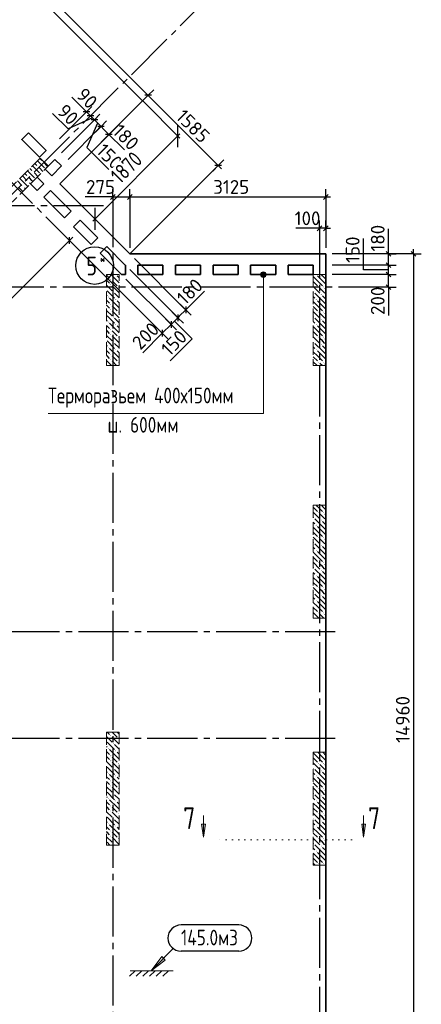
# Model space of a CAD drawing. Header units: millimetres. Extents: x 40580 to 1930067, y -240640 to 81020.
# Tile 142 of 246: x 611707 to 618119, y -227235 to -211527. Entities that reach past the tile are written whole.
import ezdxf

# ---------------------------------------------------------------- set-up
doc = ezdxf.new("R2010")
doc.units = ezdxf.units.MM
for name, pattern in [('______2', [270, 200, -70]), ('______5', [1100, 800, -100, 100, -100]), ('______9', [100, 0, -100]), ('CENTER', [2, 1.25, -0.25, 0.25, -0.25])]:
    doc.linetypes.add(name, pattern=pattern)
for name, color, linetype, lineweight in [('Standard', 7, 'Continuous', 25), ('ЖБ Перекрытие верхний уровень', 7, 'Continuous', 35), ('ОСИ', 7, 'CENTER', 15), ('Примечания', 7, 'Continuous', 13), ('Сечения символ', 7, 'Continuous', 25)]:
    doc.layers.add(name, color=color, linetype=linetype, lineweight=lineweight)
doc.layers.add('ЖБ Пилон', color=7, linetype='______2', lineweight=13, true_color=0xa0a0a0)
doc.layers.add('ЖБ Стена верхний уровень', color=7, linetype='______2', true_color=0x656565)
doc.layers.add('Размерная выноска', color=7, linetype='Continuous')
doc.layers.add('Тонкие', color=7, linetype='Continuous')
doc.styles.add('GOST 2.304', font='isocpeur.ttf', dxfattribs={"width": 0.8})
doc.styles.add('GOST 2.304-81', font='txt')
doc.styles.add('ISOCPEUR', font='isocpeur.ttf')
doc.dimstyles.new('СПДС', dxfattribs={"dimscale": 125, "dimtxt": 250, "dimasz": 250, "dimexe": 50, "dimexo": 10, "dimgap": 100, "dimtad": 1, "dimdec": 0, "dimtxsty": 'GOST 2.304-81', "dimblk": 'OBLIQUE', "dimcen": 250, "dimdle": 50, "dimadec": 0, "dimazin": 2, "dimtfac": 0.75, "dimtdec": 0, "dimtmove": 1, "dimatfit": 3, "dimfxl": 1, "dimtfill": 1, "dimtolj": 1, "dimarcsym": 1})

# ---------------------------------------------------------------- blocks, each defined once
blk = doc.blocks.new('_OBLIQUE')
at = {"color": 0, "linetype": 'ByBlock'}
blk.add_line((-0.5, -0.5), (0.5, 0.5), dxfattribs=at)
blk = doc.blocks.new('*D18301')
at = {"layer": 'Defpoints', "color": 0}
for p in [(613669, -212822), (612347, -214144), (612908, -214705)]:
    blk.add_point(p, dxfattribs=at)
at = {"layer": 'Тонкие', "color": 0, "lineweight": -2}
for p, q in [((613676, -212829), (614266, -213418)), ((614266, -213347), (612873, -214740)), ((612354, -214151), (612943, -214740))]:
    blk.add_line(p, q, dxfattribs=at)
at = {"layer": 'Тонкие', "color": 0, "lineweight": -2, "xscale": 250, "yscale": 250, "zscale": 250}
for p, rotation in [((614230, -213383), 45), ((612908, -214705), 225)]:
    blk.add_blockref('_OBLIQUE', p, dxfattribs=dict(at, rotation=rotation))
at = {"layer": 'Тонкие', "color": 0, "insert": (613410, -213885), "char_height": 250, "attachment_point": 5, "rotation": 45, "style": 'GOST 2.304', "bg_fill": 3, "box_fill_scale": 1.1, "bg_fill_color": 256, "bg_fill_true_color": 13158600, "bg_fill_transparency": 0}
blk.add_mtext('\\A1;1870', dxfattribs=at)

msp = doc.modelspace()

# ---------------------------------------------------------------- hatches: boundary and pattern name
at = {"layer": 'ЖБ Пилон', "linetype": 'Continuous', "lineweight": -3, "transparency": 33554687}
for points in [[(613154.7, -215671.1), (613161.2, -215664.6), (613167.7, -215671.1), (613161.2, -215677.5)], [(613244.6, -215594.2), (613241.2, -215597.6), (613237.9, -215594.2)], [(616444.6, -215594.2), (616441.2, -215597.6), (616437.9, -215594.2)], [(613154.7, -215751.1), (613161.2, -215744.5), (613167.7, -215751.1), (613161.2, -215757.6)], [(613274.7, -215791), (613281.2, -215784.5), (613287.7, -215791), (613281.2, -215797.6)], [(616474.7, -215791), (616481.2, -215784.5), (616487.7, -215791), (616481.2, -215797.6)], [(616554.7, -215791), (616561.2, -215784.5), (616567.7, -215791), (616561.2, -215797.6)], [(613114.7, -215951.1), (613121.2, -215944.5), (613127.7, -215951.1), (613121.2, -215957.6)], [(613194.7, -215871.1), (613201.2, -215864.6), (613207.7, -215871.1), (613201.2, -215877.5)], [(613234.7, -215991), (613241.2, -215984.5), (613247.7, -215991), (613241.2, -215997.6)], [(616394.7, -215871.1), (616401.2, -215864.6), (616407.7, -215871.1), (616401.2, -215877.5)], [(616434.7, -215991), (616441.2, -215984.5), (616447.7, -215991), (616441.2, -215997.6)], [(616514.7, -215911), (616521.2, -215904.5), (616527.7, -215911), (616521.2, -215917.6)], [(613154.7, -216071.1), (613161.2, -216064.6), (613167.7, -216071.1), (613161.2, -216077.5)], [(613154.7, -216151.1), (613161.2, -216144.5), (613167.7, -216151.1), (613161.2, -216157.6)], [(613194.7, -216271.1), (613201.2, -216264.6), (613207.7, -216271.1), (613201.2, -216277.5)], [(613274.7, -216191), (613281.2, -216184.5), (613287.7, -216191), (613281.2, -216197.6)], [(616394.7, -216271.1), (616401.2, -216264.6), (616407.7, -216271.1), (616401.2, -216277.5)], [(616474.7, -216191), (616481.2, -216184.5), (616487.7, -216191), (616481.2, -216197.6)], [(616514.7, -216311), (616521.2, -216304.5), (616527.7, -216311), (616521.2, -216317.6)], [(616554.7, -216191), (616561.2, -216184.5), (616567.7, -216191), (616561.2, -216197.6)], [(613114.7, -216351.1), (613121.2, -216344.5), (613127.7, -216351.1), (613121.2, -216357.6)], [(613234.7, -216391), (613241.2, -216384.5), (613247.7, -216391), (613241.2, -216397.6)], [(616434.7, -216391), (616441.2, -216384.5), (616447.7, -216391), (616441.2, -216397.6)], [(613154.7, -216471.1), (613161.2, -216464.6), (613167.7, -216471.1), (613161.2, -216477.5)], [(613154.7, -216551.1), (613161.2, -216544.5), (613167.7, -216551.1), (613161.2, -216557.6)], [(613274.7, -216591), (613281.2, -216584.5), (613287.7, -216591), (613281.2, -216597.6)], [(616474.7, -216591), (616481.2, -216584.5), (616487.7, -216591), (616481.2, -216597.6)], [(616554.7, -216591), (616561.2, -216584.5), (616567.7, -216591), (616561.2, -216597.6)], [(613114.7, -216751.1), (613121.2, -216744.5), (613127.7, -216751.1), (613121.2, -216757.6)], [(613194.7, -216671.1), (613201.2, -216664.6), (613207.7, -216671.1), (613201.2, -216677.5)], [(616394.7, -216671.1), (616401.2, -216664.6), (616407.7, -216671.1), (616401.2, -216677.5)], [(616514.7, -216711), (616521.2, -216704.5), (616527.7, -216711), (616521.2, -216717.6)], [(613154.7, -216871.1), (613161.2, -216864.6), (613167.7, -216871.1), (613161.2, -216877.5)], [(613234.7, -216791), (613241.2, -216784.5), (613247.7, -216791), (613241.2, -216797.6)], [(616434.7, -216791), (616441.2, -216784.5), (616447.7, -216791), (616441.2, -216797.6)], [(613154.7, -216951.1), (613161.2, -216944.5), (613167.7, -216951.1), (613161.2, -216957.6)], [(613274.7, -216991), (613281.2, -216984.5), (613287.7, -216991), (613281.2, -216997.6)], [(616474.7, -216991), (616481.2, -216984.5), (616487.7, -216991), (616481.2, -216997.6)], [(616554.7, -216991), (616561.2, -216984.5), (616567.7, -216991), (616561.2, -216997.6)], [(616474.7, -219391), (616481.2, -219384.5), (616487.7, -219391), (616481.2, -219397.6)], [(616554.7, -219391), (616561.2, -219384.5), (616567.7, -219391), (616561.2, -219397.6)], [(616394.7, -219471), (616401.2, -219464.6), (616407.7, -219471), (616401.2, -219477.6)], [(616434.7, -219591), (616441.2, -219584.5), (616447.7, -219591), (616441.2, -219597.6)], [(616514.7, -219511), (616521.2, -219504.5), (616527.7, -219511), (616521.2, -219517.6)], [(616394.7, -219871), (616401.2, -219864.6), (616407.7, -219871), (616401.2, -219877.6)], [(616474.7, -219791), (616481.2, -219784.5), (616487.7, -219791), (616481.2, -219797.6)], [(616514.7, -219911), (616521.2, -219904.5), (616527.7, -219911), (616521.2, -219917.6)], [(616554.7, -219791), (616561.2, -219784.5), (616567.7, -219791), (616561.2, -219797.6)], [(616434.7, -219991), (616441.2, -219984.5), (616447.7, -219991), (616441.2, -219997.6)], [(616474.7, -220191), (616481.2, -220184.5), (616487.7, -220191), (616481.2, -220197.6)], [(616554.7, -220191), (616561.2, -220184.5), (616567.7, -220191), (616561.2, -220197.6)], [(616394.7, -220271), (616401.2, -220264.6), (616407.7, -220271), (616401.2, -220277.6)], [(616434.7, -220391), (616441.2, -220384.5), (616447.7, -220391), (616441.2, -220397.6)], [(616514.7, -220311.1), (616521.2, -220304.5), (616527.7, -220311.1), (616521.2, -220317.6)], [(616394.7, -220671), (616401.2, -220664.6), (616407.7, -220671), (616401.2, -220677.6)], [(616474.7, -220591), (616481.2, -220584.5), (616487.7, -220591), (616481.2, -220597.6)], [(616514.7, -220711.1), (616521.2, -220704.5), (616527.7, -220711.1), (616521.2, -220717.6)], [(616554.7, -220591), (616561.2, -220584.5), (616567.7, -220591), (616561.2, -220597.6)], [(616434.7, -220791), (616441.2, -220784.5), (616447.7, -220791), (616441.2, -220797.6)], [(616474.7, -220991), (616481.2, -220984.5), (616487.7, -220991), (616481.2, -220997.6)], [(616554.7, -220991), (616561.2, -220984.5), (616567.7, -220991), (616561.2, -220997.6)], [(616394.7, -221071), (616401.2, -221064.6), (616407.7, -221071), (616404.6, -221074.2), (616397.9, -221074.2)], [(613154.7, -222951.1), (613161.2, -222944.6), (613167.7, -222951.1), (613161.2, -222957.5)], [(613274.7, -222991), (613281.2, -222984.5), (613287.7, -222991), (613281.2, -222997.6)], [(613114.7, -223151.1), (613121.2, -223144.6), (613127.7, -223151.1), (613121.2, -223157.5)], [(613194.7, -223071), (613201.2, -223064.6), (613207.7, -223071), (613201.2, -223077.6)], [(613234.7, -223191), (613241.2, -223184.5), (613247.7, -223191), (613241.2, -223197.6)], [(613154.7, -223271), (613161.2, -223264.6), (613167.7, -223271), (613161.2, -223277.6)], [(613154.7, -223351.1), (613161.2, -223344.6), (613167.7, -223351.1), (613161.2, -223357.5)], [(613194.7, -223471), (613201.2, -223464.6), (613207.7, -223471), (613201.2, -223477.6)], [(613274.7, -223391), (613281.2, -223384.5), (613287.7, -223391), (613281.2, -223397.6)], [(616394.7, -223471), (616401.2, -223464.6), (616407.7, -223471), (616401.2, -223477.6)], [(616474.7, -223391), (616481.2, -223384.5), (616487.7, -223391), (616481.2, -223397.6)], [(616514.7, -223511.1), (616521.2, -223504.5), (616527.7, -223511.1), (616521.2, -223517.6)], [(616554.7, -223391), (616561.2, -223384.5), (616567.7, -223391), (616561.2, -223397.6)], [(613114.7, -223551.1), (613121.2, -223544.6), (613127.7, -223551.1), (613121.2, -223557.5)], [(613154.7, -223671), (613161.2, -223664.6), (613167.7, -223671), (613161.2, -223677.6)], [(613234.7, -223591), (613241.2, -223584.5), (613247.7, -223591), (613241.2, -223597.6)], [(616434.7, -223591), (616441.2, -223584.5), (616447.7, -223591), (616441.2, -223597.6)], [(613154.7, -223751.1), (613161.2, -223744.6), (613167.7, -223751.1), (613161.2, -223757.5)], [(613274.7, -223791), (613281.2, -223784.5), (613287.7, -223791), (613281.2, -223797.6)], [(616474.7, -223791), (616481.2, -223784.5), (616487.7, -223791), (616481.2, -223797.6)], [(616554.7, -223791), (616561.2, -223784.5), (616567.7, -223791), (616561.2, -223797.6)], [(613114.7, -223951.1), (613121.2, -223944.6), (613127.7, -223951.1), (613121.2, -223957.5)], [(613194.7, -223871), (613201.2, -223864.6), (613207.7, -223871), (613201.2, -223877.6)], [(613234.7, -223991), (613241.2, -223984.5), (613247.7, -223991), (613241.2, -223997.6)], [(616394.7, -223871), (616401.2, -223864.6), (616407.7, -223871), (616401.2, -223877.6)], [(616434.7, -223991), (616441.2, -223984.5), (616447.7, -223991), (616441.2, -223997.6)], [(616514.7, -223911.1), (616521.2, -223904.5), (616527.7, -223911.1), (616521.2, -223917.6)], [(613154.7, -224071), (613161.2, -224064.6), (613167.7, -224071), (613161.2, -224077.6)], [(613154.7, -224151.1), (613161.2, -224144.6), (613167.7, -224151.1), (613161.2, -224157.5)], [(613194.7, -224271), (613201.2, -224264.6), (613207.7, -224271), (613201.2, -224277.6)], [(613274.7, -224191), (613281.2, -224184.5), (613287.7, -224191), (613281.2, -224197.6)], [(616394.7, -224271), (616401.2, -224264.6), (616407.7, -224271), (616401.2, -224277.6)], [(616474.7, -224191), (616481.2, -224184.5), (616487.7, -224191), (616481.2, -224197.6)], [(616514.7, -224311.1), (616521.2, -224304.5), (616527.7, -224311.1), (616521.2, -224317.6)], [(616554.7, -224191), (616561.2, -224184.5), (616567.7, -224191), (616561.2, -224197.6)], [(613114.7, -224351.1), (613121.2, -224344.6), (613127.7, -224351.1), (613121.2, -224357.5)], [(613154.7, -224471), (613161.2, -224464.6), (613167.7, -224471), (613161.2, -224477.6)], [(613234.7, -224391), (613241.2, -224384.5), (613247.7, -224391), (613241.2, -224397.6)], [(616434.7, -224391), (616441.2, -224384.5), (616447.7, -224391), (616441.2, -224397.6)], [(613154.7, -224551.1), (613161.2, -224544.6), (613167.7, -224551.1), (613161.2, -224557.5)], [(613274.7, -224591), (613281.2, -224584.5), (613287.7, -224591), (613281.2, -224597.6)], [(616474.7, -224591), (616481.2, -224584.5), (616487.7, -224591), (616481.2, -224597.6)], [(616554.7, -224591), (616561.2, -224584.5), (616567.7, -224591), (616561.2, -224597.6)], [(613194.7, -224671), (613201.2, -224664.6), (613207.7, -224671), (613201.2, -224677.6)], [(616394.7, -224671), (616401.2, -224664.6), (616407.7, -224671), (616401.2, -224677.6)], [(616434.7, -224791), (616441.2, -224784.5), (616447.7, -224791), (616441.2, -224797.6)], [(616514.7, -224711.1), (616521.2, -224704.5), (616527.7, -224711.1), (616521.2, -224717.6)], [(616474.7, -224991), (616481.2, -224984.5), (616487.7, -224991), (616481.2, -224997.6)], [(616554.7, -224991), (616561.2, -224984.5), (616567.7, -224991), (616561.2, -224997.6)]]:
    msp.add_hatch(color=7, dxfattribs=at).paths.add_polyline_path(points, flags=16)
at = {"layer": 'Примечания', "linetype": 'Continuous', "lineweight": 13, "transparency": 33554687}
for points in [[(615552.5, -215594.2), (615642.5, -215594.2), (615636.2, -215571.7)], [(615552.5, -215594.2), (615636.2, -215571.7), (615558.8, -215571.7)], [(615558.8, -215616.7), (615642.5, -215594.2), (615552.5, -215594.2)], [(615558.8, -215571.7), (615636.2, -215571.7), (615620, -215555.5)], [(615558.8, -215571.7), (615620, -215555.5), (615575, -215555.5)], [(615558.8, -215616.7), (615636.2, -215616.7), (615642.5, -215594.2)], [(615575, -215632.9), (615636.2, -215616.7), (615558.8, -215616.7)], [(615575, -215555.5), (615620, -215555.5), (615597.5, -215549.2)], [(615575, -215632.9), (615620, -215632.9), (615636.2, -215616.7)], [(615620, -215632.9), (615575, -215632.9), (615597.5, -215639.2)], [(614002.3, -226502.2), (613804.3, -226700.2), (614030.6, -226530.5)]]:
    msp.add_hatch(color=7, dxfattribs=at).paths.add_polyline_path(points)
at = {"layer": 'Сечения символ', "linetype": 'Continuous', "lineweight": 13, "transparency": 33554687}
for points in [[(614671.5, -224359.4), (614641.5, -224569.4), (614611.5, -224359.4)], [(617228.3, -224359.4), (617198.3, -224569.4), (617168.3, -224359.4)]]:
    msp.add_hatch(color=7, dxfattribs=at).paths.add_polyline_path(points, flags=16)

# ---------------------------------------------------------------- linework, layer by layer
at = {"layer": 'Standard', "color": 7, "linetype": 'Continuous', "lineweight": -3, "transparency": 33554687}
for p, q in [((613397.1, -212372.6), (608624.1, -207599.6)), ((614878, -213853.5), (613397.1, -212372.6)), ((612771.9, -212997.7), (612718.9, -212944.7)), ((612835.5, -213061.4), (612771.9, -212997.7)), ((612899.2, -213125), (612835.5, -213061.4)), ((613111.3, -213337.1), (613164.3, -213390.2)), ((614878, -213853.5), (614931, -213906.5)), ((613194.3, -214355.5), (613119.3, -214355.5)), ((613194.3, -214355.5), (613467.3, -214355.5)), ((613467.3, -214355.5), (616594.3, -214355.5)), ((616594.3, -214355.5), (616669.3, -214355.5)), ((616494.3, -214855.5), (616419.3, -214855.5)), ((616594.3, -214855.5), (616494.3, -214855.5)), ((616594.3, -214855.5), (616669.3, -214855.5)), ((606802.2, -220747.2), (612501.5, -215047.9)), ((612501.5, -215047.9), (612554.5, -214994.8)), ((617594.3, -215264.2), (617594.3, -215189.2)), ((617994.3, -215264.2), (617994.3, -215189.2)), ((617594.3, -215444.2), (617594.3, -215264.2)), ((617594.3, -215594.2), (617594.3, -215444.2)), ((617594.3, -215794.2), (617594.3, -215594.2)), ((617594.3, -215794.2), (617594.3, -215869.2)), ((614358, -216154.9), (614411, -216101.8)), ((614231.5, -216281.4), (614124.6, -216388.2)), ((614124.6, -216388.2), (613983.2, -216529.6)), ((613983.2, -216529.6), (613930.2, -216582.7))]:
    msp.add_line(p, q, dxfattribs=at)
at = {"layer": 'Standard', "color": 251, "linetype": 'Continuous', "lineweight": -3, "true_color": 0x656565, "transparency": 33554687}
for p, q in [((613757.7, -212733.2), (613846.1, -212644.8)), ((613757.7, -212733.2), (612852.6, -213638.3)), ((613757.7, -212733.2), (613669.3, -212821.6)), ((612771.9, -212997.7), (612683.5, -213086.1)), ((612771.9, -212997.7), (612860.3, -212909.3)), ((612835.5, -213061.4), (612923.9, -212973)), ((612835.5, -213061.4), (612747.1, -213149.7)), ((612899.2, -213125), (612810.8, -213213.4)), ((612835.5, -213061.4), (612835.5, -213061.4)), ((612899.2, -213125), (612987.6, -213036.6)), ((613005.2, -213231.1), (613093.6, -213142.7)), ((613005.2, -213231.1), (612916.8, -213319.5)), ((613132.5, -213358.4), (613220.9, -213270)), ((613132.5, -213358.4), (613044.1, -213446.7)), ((613132.5, -213358.4), (613059.1, -213431.8)), ((614878, -213853.5), (614966.4, -213765.1)), ((614878, -213853.5), (613467.3, -215264.2)), ((614878, -213853.5), (614789.6, -213941.9)), ((613194.3, -214355.5), (613194.3, -214230.5)), ((613467.3, -214355.5), (613467.3, -214230.5)), ((616594.3, -214355.5), (616594.3, -214230.5)), ((613194.3, -214355.5), (613194.3, -214480.5)), ((613194.3, -214355.5), (613194.3, -214355.5)), ((613467.3, -214355.5), (613467.3, -214480.5)), ((613467.3, -214355.5), (613467.3, -215164.2)), ((616594.3, -214355.5), (616594.3, -214480.5)), ((616594.3, -214355.5), (616594.3, -215164.2)), ((616494.3, -214855.5), (616494.3, -214730.5)), ((616594.3, -214855.5), (616594.3, -214730.5)), ((616494.3, -214855.5), (616494.3, -214980.5)), ((616494.3, -214855.5), (616494.3, -215164.2)), ((616594.3, -214855.5), (616594.3, -214980.5)), ((616594.3, -214855.5), (616594.3, -215164.2)), ((612501.5, -215047.9), (612413.1, -214959.5)), ((612501.5, -215047.9), (612589.9, -215136.3)), ((612501.5, -215047.9), (612620, -215166.4)), ((616881.3, -215264.2), (616694.3, -215264.2)), ((617994.3, -215264.2), (616694.3, -215264.2)), ((617594.3, -215264.2), (617469.3, -215264.2)), ((617594.3, -215264.2), (617719.3, -215264.2)), ((617994.3, -215264.2), (617869.3, -215264.2)), ((617994.3, -215264.2), (618119.3, -215264.2)), ((617594.3, -215444.2), (617469.3, -215444.2)), ((617594.3, -215444.2), (617719.3, -215444.2)), ((617594.3, -215594.2), (617469.3, -215594.2)), ((617594.3, -215594.2), (617719.3, -215594.2)), ((617594.3, -215794.2), (617469.3, -215794.2)), ((617594.3, -215794.2), (617719.3, -215794.2)), ((617594.3, -215794.2), (617594.3, -215794.2)), ((614358, -216154.9), (614269.6, -216066.5)), ((614124.6, -216388.2), (614036.3, -216299.8)), ((614231.5, -216281.4), (614143.1, -216193)), ((614231.5, -216281.4), (614319.9, -216369.8)), ((614358, -216154.9), (614446.4, -216243.2)), ((613983.2, -216529.6), (613894.8, -216441.2)), ((614124.6, -216388.2), (614213, -216476.6)), ((613983.2, -216529.6), (614071.6, -216618))]:
    msp.add_line(p, q, dxfattribs=at)
at = {"layer": 'Standard', "color": 7, "linetype": 'Continuous', "lineweight": 25, "transparency": 33554687}
for p, q in [((613810.7, -212733.2), (613704.7, -212733.2)), ((612824.9, -212997.7), (612718.9, -212997.7)), ((612888.6, -213061.4), (612782.5, -213061.4)), ((612952.2, -213125), (612846.1, -213125)), ((613058.3, -213231.1), (612952.2, -213231.1)), ((613185.5, -213358.4), (613079.5, -213358.4)), ((614931, -213853.5), (614825, -213853.5)), ((613156.8, -214393), (613231.8, -214318)), ((613429.8, -214393), (613504.8, -214318)), ((616556.8, -214393), (616631.8, -214318)), ((616531.8, -214818), (616456.8, -214893)), ((616631.8, -214818), (616556.8, -214893)), ((612501.5, -215100.9), (612501.5, -214994.8)), ((617631.8, -215301.7), (617556.8, -215226.7)), ((617956.8, -215226.7), (618031.8, -215301.7)), ((617631.8, -215481.7), (617556.8, -215406.7)), ((617631.8, -215631.7), (617556.8, -215556.7)), ((617631.8, -215831.7), (617556.8, -215756.7)), ((614358, -216101.8), (614358, -216207.9)), ((614231.5, -216228.3), (614231.5, -216334.4)), ((614124.6, -216335.2), (614124.6, -216441.2)), ((613983.2, -216476.6), (613983.2, -216582.7))]:
    msp.add_line(p, q, dxfattribs=at)
at = {"layer": 'Standard', "color": 251, "linetype": 'Continuous', "lineweight": -3, "true_color": 0x656565, "transparency": 33554687}
for points in [[(612771.9, -212997.7), (612623.6, -213146), (612623.6, -213146), (612339.9, -213429.7)], [(612899.2, -213125), (612810.4, -213213.7), (612810.4, -213213.7), (612375.3, -213648.9)], [(613005.2, -213231.1), (612966.1, -213270.2), (612966.1, -213270.2), (612481.3, -213754.9)], [(613983.2, -216529.6), (613971.2, -216517.6), (613971.2, -216517.6), (612690.7, -215237.1)], [(614358, -216154.9), (614347.7, -216144.5), (614347.7, -216144.5), (614346, -216142.8), (614346, -216142.8), (613538, -215334.9)], [(617594.3, -215264.2), (617566.2, -215264.2), (617566.2, -215264.2), (617166.3, -215264.2)], [(614231.5, -216281.4), (614219.4, -216269.4), (614219.4, -216269.4), (613465, -215514.9)], [(617594.3, -215444.2), (617566.2, -215444.2), (617566.2, -215444.2), (617168.4, -215444.2), (617168.4, -215444.2), (616694.3, -215444.2)], [(614124.6, -216388.2), (614112.6, -216376.2), (614112.6, -216376.2), (613401.3, -215664.9)], [(617594.3, -215594.2), (617566.2, -215594.2), (617566.2, -215594.2), (617240.6, -215594.2), (617240.6, -215594.2), (616694.3, -215594.2)]]:
    msp.add_lwpolyline(points, dxfattribs=at)
at = {"layer": 'Standard', "color": 7, "linetype": 'Continuous', "lineweight": -3, "transparency": 33554687}
for points in [[(613005.2, -213231.1), (613001.1, -213226.9), (613001.1, -213226.9), (612899.2, -213125)], [(613111.3, -213337.1), (613052.2, -213278), (613052.2, -213278), (613005.2, -213231.1)], [(617994.3, -215264.2), (617994.3, -222895.6), (617994.3, -222895.6), (617994.3, -230224.2)], [(614358, -216154.9), (614254.9, -216257.9), (614254.9, -216257.9), (614231.5, -216281.4)]]:
    msp.add_lwpolyline(points, dxfattribs=at)
at = {"layer": 'ЖБ Перекрытие верхний уровень', "transparency": 33554687}
for p, q in [((612113.7, -213910.5), (612269.2, -213755)), ((612269.2, -213755), (612375.3, -213861)), ((612219.7, -214016.6), (612113.7, -213910.5)), ((612375.3, -213861), (612219.7, -214016.6)), ((611880.3, -214143.9), (611986.4, -214037.8)), ((611986.4, -214037.8), (612092.4, -214143.9)), ((611986.4, -214249.9), (611880.3, -214143.9)), ((612092.4, -214143.9), (611986.4, -214249.9)), ((612092.4, -214356), (612198.5, -214249.9)), ((612198.5, -214249.9), (612530.8, -214582.3)), ((613467.3, -215264.2), (612347, -214143.9)), ((612424.8, -214688.3), (612092.4, -214356)), ((612530.8, -214582.3), (612424.8, -214688.3)), ((612566.2, -214829.8), (612672.3, -214723.7)), ((612672.3, -214723.7), (612955.1, -215006.5)), ((612849, -215112.6), (612566.2, -214829.8)), ((612955.1, -215006.5), (612849, -215112.6)), ((612990.5, -215254), (613096.5, -215148)), ((613096.5, -215148), (613392.8, -215444.2)), ((613330.6, -215594.2), (612990.5, -215254)), ((616594.3, -215264.2), (613467.3, -215264.2)), ((616594.3, -230224.2), (616594.3, -215264.2)), ((613392.8, -215444.2), (613394.3, -215444.2)), ((613394.3, -215444.2), (613394.3, -215594.2)), ((613594.3, -215594.2), (613594.3, -215444.2)), ((613594.3, -215444.2), (613994.3, -215444.2)), ((613994.3, -215444.2), (613994.3, -215594.2)), ((614194.3, -215594.2), (614194.3, -215444.2)), ((614194.3, -215444.2), (614594.3, -215444.2)), ((614594.3, -215444.2), (614594.3, -215594.2)), ((614794.3, -215594.2), (614794.3, -215444.2)), ((614794.3, -215444.2), (615194.3, -215444.2)), ((615194.3, -215444.2), (615194.3, -215594.2)), ((615394.3, -215594.2), (615394.3, -215444.2)), ((615394.3, -215444.2), (615794.3, -215444.2)), ((615794.3, -215444.2), (615794.3, -215594.2)), ((615994.3, -215594.2), (615994.3, -215444.2)), ((615994.3, -215444.2), (616394.3, -215444.2)), ((616394.3, -215444.2), (616394.3, -215594.2)), ((613394.3, -215594.2), (613330.6, -215594.2)), ((613994.3, -215594.2), (613594.3, -215594.2)), ((614594.3, -215594.2), (614194.3, -215594.2)), ((615194.3, -215594.2), (614794.3, -215594.2)), ((615794.3, -215594.2), (615394.3, -215594.2)), ((616394.3, -215594.2), (615994.3, -215594.2))]:
    msp.add_line(p, q, dxfattribs=at)
msp.add_lwpolyline([(611845, -213330.7), (611738.9, -213436.7), (612021.7, -213719.6), (612127.8, -213613.5)], close=True, dxfattribs=at)
at = {"layer": 'ЖБ Пилон', "color": 253, "linetype": '______2', "lineweight": 13, "true_color": 0xa0a0a0, "transparency": 33554687}
for p, q in [((613094.3, -215594.2), (613094.3, -217044.2)), ((613294.3, -215594.2), (613094.3, -215594.2)), ((613294.3, -217044.2), (613294.3, -215594.2)), ((616394.3, -215594.2), (616394.3, -217044.2)), ((616594.3, -215594.2), (616394.3, -215594.2)), ((616594.3, -217044.2), (616594.3, -215594.2)), ((613094.3, -217044.2), (613294.3, -217044.2)), ((616394.3, -217044.2), (616594.3, -217044.2)), ((616394.3, -219274.2), (616394.3, -221074.2)), ((616594.3, -219274.2), (616394.3, -219274.2)), ((616594.3, -221074.2), (616594.3, -219274.2)), ((616394.3, -221074.2), (616594.3, -221074.2)), ((613094.3, -222894.2), (613094.3, -224694.2)), ((613294.3, -222894.2), (613094.3, -222894.2)), ((613294.3, -224694.2), (613294.3, -222894.2)), ((616394.3, -223214.2), (616394.3, -225014.2)), ((616594.3, -223214.2), (616394.3, -223214.2)), ((616594.3, -225014.2), (616594.3, -223214.2)), ((613094.3, -224694.2), (613294.3, -224694.2)), ((616394.3, -225014.2), (616594.3, -225014.2))]:
    msp.add_line(p, q, dxfattribs=at)
at = {"layer": 'ЖБ Пилон', "color": 9, "linetype": 'Continuous', "lineweight": -3, "true_color": 0xc7c7c7, "transparency": 33554687}
for p, q in [((613094.3, -215604.1), (613141.2, -215651.1)), ((613261.2, -215691), (613164.4, -215594.2)), ((613261.2, -215611), (613294.3, -215644.1)), ((616461.2, -215691), (616394.3, -215624.1)), ((616461.2, -215611), (616541.2, -215691)), ((616541.2, -215611), (616524.4, -215594.2)), ((616541.2, -215611), (616594.3, -215664.1)), ((613101.2, -215691), (613094.3, -215684.1)), ((613094.3, -215764.1), (613181.2, -215851.1)), ((613141.2, -215731.1), (613101.2, -215691)), ((613181.2, -215691), (613261.2, -215771.1)), ((613181.2, -215771.1), (613294.3, -215884.1)), ((613261.2, -215691), (613294.3, -215724.1)), ((616394.3, -215704.1), (616461.2, -215771.1)), ((616394.3, -215784.1), (616501.2, -215891)), ((616461.2, -215691), (616541.2, -215771.1)), ((616541.2, -215851.1), (616501.2, -215811)), ((616541.2, -215691), (616594.3, -215744.1)), ((616581.2, -215811), (616594.3, -215824.1)), ((613094.3, -215924.1), (613101.2, -215931.1)), ((613101.2, -215851.1), (613221.2, -215971.1)), ((613261.2, -216091), (613141.2, -215971.1)), ((613294.3, -215964.1), (613221.2, -215891)), ((616394.3, -215944.1), (616421.2, -215971.1)), ((616541.2, -216011), (616421.2, -215891)), ((616581.2, -215891), (616541.2, -215851.1)), ((616541.2, -215931.1), (616594.3, -215984.1)), ((613094.3, -216004.1), (613141.2, -216051.1)), ((613101.2, -216091), (613094.3, -216084.1)), ((613141.2, -216131.1), (613101.2, -216091)), ((613181.2, -216091), (613261.2, -216171.1)), ((613261.2, -216011), (613294.3, -216044.1)), ((613261.2, -216091), (613294.3, -216124.1)), ((616461.2, -216091), (616394.3, -216024.1)), ((616394.3, -216104.1), (616461.2, -216171.1)), ((616461.2, -216011), (616541.2, -216091)), ((616461.2, -216091), (616541.2, -216171.1)), ((616541.2, -216011), (616594.3, -216064.1)), ((616541.2, -216091), (616594.3, -216144.1)), ((613094.3, -216164.1), (613181.2, -216251.1)), ((613101.2, -216251.1), (613221.2, -216371.1)), ((613181.2, -216171.1), (613294.3, -216284.1)), ((613294.3, -216364.1), (613221.2, -216291)), ((616394.3, -216184.1), (616501.2, -216291)), ((616541.2, -216411), (616421.2, -216291)), ((616541.2, -216251.1), (616501.2, -216211)), ((616581.2, -216291), (616541.2, -216251.1)), ((616581.2, -216211), (616594.3, -216224.1)), ((613094.3, -216324.1), (613101.2, -216331.1)), ((613094.3, -216404.1), (613141.2, -216451.1)), ((613261.2, -216491), (613141.2, -216371.1)), ((613261.2, -216411), (613294.3, -216444.1)), ((616394.3, -216344.1), (616421.2, -216371.1)), ((616461.2, -216491), (616394.3, -216424.1)), ((616461.2, -216411), (616541.2, -216491)), ((616541.2, -216331.1), (616594.3, -216384.1)), ((616541.2, -216411), (616594.3, -216464.1)), ((613101.2, -216491), (613094.3, -216484.1)), ((613094.3, -216564.1), (613181.2, -216651.1)), ((613141.2, -216531.1), (613101.2, -216491)), ((613181.2, -216491), (613261.2, -216571.1)), ((613181.2, -216571.1), (613294.3, -216684.1)), ((613261.2, -216491), (613294.3, -216524.1)), ((616394.3, -216504.1), (616461.2, -216571.1)), ((616394.3, -216584.1), (616501.2, -216691)), ((616461.2, -216491), (616541.2, -216571.1)), ((616541.2, -216651.1), (616501.2, -216611)), ((616541.2, -216491), (616594.3, -216544.1)), ((616581.2, -216611), (616594.3, -216624.1)), ((613094.3, -216724.1), (613101.2, -216731.1)), ((613101.2, -216651.1), (613221.2, -216771.1)), ((613261.2, -216891), (613141.2, -216771.1)), ((613294.3, -216764.1), (613221.2, -216691)), ((616394.3, -216744.1), (616421.2, -216771.1)), ((616541.2, -216811), (616421.2, -216691)), ((616581.2, -216691), (616541.2, -216651.1)), ((616541.2, -216731.1), (616594.3, -216784.1)), ((613094.3, -216804.1), (613141.2, -216851.1)), ((613101.2, -216891), (613094.3, -216884.1)), ((613141.2, -216931.1), (613101.2, -216891)), ((613181.2, -216891), (613261.2, -216971.1)), ((613261.2, -216811), (613294.3, -216844.1)), ((613261.2, -216891), (613294.3, -216924.1)), ((616461.2, -216891), (616394.3, -216824.1)), ((616394.3, -216904.1), (616461.2, -216971.1)), ((616461.2, -216811), (616541.2, -216891)), ((616461.2, -216891), (616541.2, -216971.1)), ((616541.2, -216811), (616594.3, -216864.1)), ((616541.2, -216891), (616594.3, -216944.1)), ((613094.3, -216964.1), (613174.4, -217044.2)), ((613181.2, -216971.1), (613254.4, -217044.2)), ((616394.3, -216984.1), (616454.4, -217044.2)), ((616534.4, -217044.2), (616501.2, -217011)), ((616581.2, -217011), (616594.3, -217024.1)), ((616461.2, -219291), (616444.4, -219274.2)), ((616461.2, -219291), (616541.2, -219371)), ((616524.4, -219274.2), (616541.2, -219291)), ((616541.2, -219291), (616594.3, -219344.1)), ((616394.3, -219304.1), (616461.2, -219371)), ((616394.3, -219384.1), (616501.2, -219491)), ((616541.2, -219451.1), (616501.2, -219411)), ((616581.2, -219411), (616594.3, -219424.1)), ((616394.3, -219544.1), (616421.2, -219571)), ((616541.2, -219611), (616421.2, -219491)), ((616581.2, -219491), (616541.2, -219451.1)), ((616541.2, -219531.1), (616594.3, -219584.1)), ((616461.2, -219691), (616394.3, -219624.1)), ((616394.3, -219704.1), (616461.2, -219771)), ((616461.2, -219611), (616541.2, -219691)), ((616461.2, -219691), (616541.2, -219771)), ((616541.2, -219611), (616594.3, -219664.1)), ((616541.2, -219691), (616594.3, -219744.1)), ((616394.3, -219784.1), (616501.2, -219891)), ((616541.2, -220011), (616421.2, -219891)), ((616541.2, -219851.1), (616501.2, -219811)), ((616581.2, -219891), (616541.2, -219851.1)), ((616581.2, -219811), (616594.3, -219824.1)), ((616394.3, -219944.1), (616421.2, -219971)), ((616461.2, -220091), (616394.3, -220024.1)), ((616461.2, -220011), (616541.2, -220091)), ((616541.2, -219931.1), (616594.3, -219984.1)), ((616541.2, -220011), (616594.3, -220064.1)), ((616394.3, -220104.1), (616461.2, -220171)), ((616394.3, -220184.1), (616501.2, -220291)), ((616461.2, -220091), (616541.2, -220171)), ((616541.2, -220251.1), (616501.2, -220211)), ((616541.2, -220091), (616594.3, -220144.1)), ((616581.2, -220211), (616594.3, -220224.1)), ((616394.3, -220344.1), (616421.2, -220371)), ((616541.2, -220411.1), (616421.2, -220291)), ((616581.2, -220291), (616541.2, -220251.1)), ((616541.2, -220331.1), (616594.3, -220384.1)), ((616461.2, -220491), (616394.3, -220424.1)), ((616394.3, -220504.1), (616461.2, -220571)), ((616461.2, -220411.1), (616541.2, -220491)), ((616461.2, -220491), (616541.2, -220571)), ((616541.2, -220411.1), (616594.3, -220464.1)), ((616541.2, -220491), (616594.3, -220544.1)), ((616394.3, -220584.1), (616501.2, -220691)), ((616541.2, -220811.1), (616421.2, -220691)), ((616541.2, -220651.1), (616501.2, -220611.1)), ((616581.2, -220691), (616541.2, -220651.1)), ((616581.2, -220611.1), (616594.3, -220624.1)), ((616394.3, -220744.1), (616421.2, -220771)), ((616461.2, -220891), (616394.3, -220824.1)), ((616461.2, -220811.1), (616541.2, -220891)), ((616541.2, -220731.1), (616594.3, -220784.1)), ((616541.2, -220811.1), (616594.3, -220864.1)), ((616394.3, -220904.1), (616461.2, -220971)), ((616394.3, -220984.1), (616484.4, -221074.2)), ((616461.2, -220891), (616541.2, -220971)), ((616541.2, -221051.1), (616501.2, -221011.1)), ((616541.2, -220891), (616594.3, -220944.1)), ((616581.2, -221011.1), (616594.3, -221024.1)), ((616564.4, -221074.2), (616541.2, -221051.1)), ((613141.2, -222931.1), (613104.4, -222894.2)), ((613184.4, -222894.2), (613261.2, -222971)), ((613264.4, -222894.2), (613294.3, -222924.1)), ((613094.3, -222964.1), (613181.2, -223051.1)), ((613101.2, -223051.1), (613221.2, -223171)), ((613181.2, -222971), (613294.3, -223084.1)), ((613094.3, -223124.1), (613101.2, -223131.1)), ((613094.3, -223204.1), (613141.2, -223251.1)), ((613261.2, -223291), (613141.2, -223171)), ((613294.3, -223164.1), (613221.2, -223091)), ((613261.2, -223211.1), (613294.3, -223244.1)), ((616464.4, -223214.2), (616541.2, -223291)), ((616544.4, -223214.2), (616594.3, -223264.1)), ((613101.2, -223291), (613094.3, -223284.1)), ((613094.3, -223364.1), (613181.2, -223451.1)), ((613141.2, -223331.1), (613101.2, -223291)), ((613181.2, -223291), (613261.2, -223371)), ((613181.2, -223371), (613294.3, -223484.1)), ((613261.2, -223291), (613294.3, -223324.1)), ((616461.2, -223291), (616394.3, -223224.1)), ((616394.3, -223304.1), (616461.2, -223371)), ((616461.2, -223291), (616541.2, -223371)), ((616541.2, -223291), (616594.3, -223344.1)), ((613094.3, -223524.1), (613101.2, -223531.1)), ((613101.2, -223451.1), (613221.2, -223571)), ((613294.3, -223564.1), (613221.2, -223491)), ((616394.3, -223384.1), (616501.2, -223491)), ((616541.2, -223611.1), (616421.2, -223491)), ((616541.2, -223451.1), (616501.2, -223411.1)), ((616581.2, -223491), (616541.2, -223451.1)), ((616541.2, -223531.1), (616594.3, -223584.1)), ((616581.2, -223411.1), (616594.3, -223424.1)), ((613094.3, -223604.1), (613141.2, -223651.1)), ((613101.2, -223691), (613094.3, -223684.1)), ((613261.2, -223691), (613141.2, -223571)), ((613261.2, -223611.1), (613294.3, -223644.1)), ((616394.3, -223544.1), (616421.2, -223571)), ((616461.2, -223691), (616394.3, -223624.1)), ((616461.2, -223611.1), (616541.2, -223691)), ((616541.2, -223611.1), (616594.3, -223664.1)), ((613094.3, -223764.1), (613181.2, -223851.1)), ((613141.2, -223731.1), (613101.2, -223691)), ((613181.2, -223691), (613261.2, -223771)), ((613181.2, -223771), (613294.3, -223884.1)), ((613261.2, -223691), (613294.3, -223724.1)), ((616394.3, -223704.1), (616461.2, -223771)), ((616394.3, -223784.1), (616501.2, -223891)), ((616461.2, -223691), (616541.2, -223771)), ((616541.2, -223851.1), (616501.2, -223811.1)), ((616541.2, -223691), (616594.3, -223744.1)), ((616581.2, -223811.1), (616594.3, -223824.1)), ((613094.3, -223924.1), (613101.2, -223931.1)), ((613101.2, -223851.1), (613221.2, -223971)), ((613261.2, -224091), (613141.2, -223971)), ((613294.3, -223964.1), (613221.2, -223891)), ((616394.3, -223944.1), (616421.2, -223971)), ((616541.2, -224011.1), (616421.2, -223891)), ((616581.2, -223891), (616541.2, -223851.1)), ((616541.2, -223931.1), (616594.3, -223984.1)), ((613094.3, -224004.1), (613141.2, -224051.1)), ((613101.2, -224091), (613094.3, -224084.1)), ((613141.2, -224131.1), (613101.2, -224091)), ((613181.2, -224091), (613261.2, -224171)), ((613261.2, -224011.1), (613294.3, -224044.1)), ((613261.2, -224091), (613294.3, -224124.1)), ((616461.2, -224091), (616394.3, -224024.1)), ((616394.3, -224104.1), (616461.2, -224171)), ((616461.2, -224011.1), (616541.2, -224091)), ((616461.2, -224091), (616541.2, -224171)), ((616541.2, -224011.1), (616594.3, -224064.1)), ((616541.2, -224091), (616594.3, -224144.1)), ((613094.3, -224164.1), (613181.2, -224251.1)), ((613101.2, -224251.1), (613221.2, -224371)), ((613181.2, -224171), (613294.3, -224284.1)), ((613294.3, -224364.1), (613221.2, -224291)), ((616394.3, -224184.1), (616501.2, -224291)), ((616541.2, -224411.1), (616421.2, -224291)), ((616541.2, -224251.1), (616501.2, -224211.1)), ((616581.2, -224291), (616541.2, -224251.1)), ((616581.2, -224211.1), (616594.3, -224224.1)), ((613094.3, -224324.1), (613101.2, -224331.1)), ((613094.3, -224404.1), (613141.2, -224451.1)), ((613261.2, -224491), (613141.2, -224371)), ((613261.2, -224411.1), (613294.3, -224444.1)), ((616394.3, -224344.1), (616421.2, -224371)), ((616461.2, -224491), (616394.3, -224424.1)), ((616461.2, -224411.1), (616541.2, -224491)), ((616541.2, -224331.1), (616594.3, -224384.1)), ((616541.2, -224411.1), (616594.3, -224464.1)), ((613101.2, -224491), (613094.3, -224484.1)), ((613094.3, -224564.1), (613181.2, -224651.1)), ((613141.2, -224531.1), (613101.2, -224491)), ((613181.2, -224491), (613261.2, -224571)), ((613181.2, -224571), (613294.3, -224684.1)), ((613261.2, -224491), (613294.3, -224524.1)), ((616394.3, -224504.1), (616461.2, -224571)), ((616394.3, -224584.1), (616501.2, -224691)), ((616461.2, -224491), (616541.2, -224571)), ((616541.2, -224651.1), (616501.2, -224611.1)), ((616541.2, -224491), (616594.3, -224544.1)), ((616581.2, -224611.1), (616594.3, -224624.1)), ((613101.2, -224651.1), (613144.4, -224694.2)), ((613224.4, -224694.2), (613221.2, -224691)), ((616394.3, -224744.1), (616421.2, -224771)), ((616541.2, -224811.1), (616421.2, -224691)), ((616581.2, -224691), (616541.2, -224651.1)), ((616541.2, -224731.1), (616594.3, -224784.1)), ((616461.2, -224891), (616394.3, -224824.1)), ((616394.3, -224904.1), (616461.2, -224971)), ((616461.2, -224811.1), (616541.2, -224891)), ((616461.2, -224891), (616541.2, -224971)), ((616541.2, -224811.1), (616594.3, -224864.1)), ((616541.2, -224891), (616594.3, -224944.1)), ((616394.3, -224984.1), (616424.4, -225014.2)), ((616504.4, -225014.2), (616501.2, -225011.1)), ((616581.2, -225011.1), (616584.4, -225014.2))]:
    msp.add_line(p, q, dxfattribs=at)
at = {"layer": 'ЖБ Стена верхний уровень', "color": 251, "linetype": '______2', "lineweight": -3, "true_color": 0x656565, "transparency": 33554687}
for p, q in [((612035.9, -213733.7), (607220.5, -218549.1)), ((612163.2, -213861), (612035.9, -213733.7)), ((605983, -220041.1), (612163.2, -213861))]:
    msp.add_line(p, q, dxfattribs=at)
at = {"layer": 'ЖБ Стена верхний уровень', "color": 9, "linetype": 'Continuous', "lineweight": -3, "true_color": 0xc7c7c7, "transparency": 33554687}
for p, q in [((611989.9, -213779.7), (612101.2, -213891)), ((612029.9, -213739.7), (612061.2, -213771.1)), ((611829.9, -213939.7), (611941.2, -214051.1)), ((611869.9, -213899.7), (611901.2, -213931.1)), ((611909.9, -213859.7), (612021.2, -213971.1)), ((611949.9, -213819.7), (611981.2, -213851.1)), ((612077.2, -213947), (612021.2, -213891)), ((612141.2, -213851.1), (612101.2, -213811)), ((612157.2, -213867), (612141.2, -213851.1)), ((611669.9, -214099.7), (611741.2, -214171.1)), ((611709.9, -214059.7), (611741.2, -214091)), ((611741.2, -214091), (611837.2, -214187)), ((611749.9, -214019.7), (611821.2, -214091)), ((611789.9, -213979.7), (611821.2, -214011)), ((611901.2, -214091), (611861.2, -214051.1)), ((611917.2, -214107), (611901.2, -214091)), ((611997.2, -214027), (611941.2, -213971.1)), ((611741.2, -214251.1), (611701.2, -214211)), ((611757.2, -214267), (611741.2, -214251.1)), ((611781.2, -214211), (611797.2, -214227)), ((611861.2, -214131.1), (611877.2, -214147))]:
    msp.add_line(p, q, dxfattribs=at)
at = {"layer": 'ОСИ', "color": 8, "linetype": '______5', "lineweight": -3, "transparency": 33554687}
for p, q in [((612690.7, -215237.1), (604610.6, -207157)), ((597936.2, -227960.7), (616592.5, -209304.4)), ((613194.3, -214355.5), (613194.3, -233224.2)), ((613044.3, -214494.2), (588120.3, -214494.2)), ((616494.3, -214855.5), (616494.3, -233224.2)), ((617594.3, -215794.2), (588120.3, -215794.2)), ((617594.3, -215794.2), (588120.3, -215794.2)), ((616744.3, -221294.2), (588120.3, -221294.2)), ((616744.3, -222994.2), (588120.3, -222994.2))]:
    msp.add_line(p, q, dxfattribs=at)
at = {"layer": 'ОСИ', "color": 7, "linetype": 'Continuous', "lineweight": -3, "transparency": 33554687}
msp.add_circle((612902.9, -215449.3), 300, dxfattribs=at)
at = {"layer": 'Примечания', "color": 7, "linetype": 'Continuous', "lineweight": 13, "transparency": 33554687}
for p, q in [((615552.5, -215594.2), (615552.5, -215594.2)), ((615597.5, -215549.2), (615597.5, -215549.2)), ((615597.5, -215639.2), (615597.5, -215639.2)), ((615642.5, -215594.2), (615642.5, -215594.2)), ((614158, -226346.5), (613804.3, -226700.2)), ((613974, -226473.9), (613804.3, -226700.2)), ((614030.6, -226530.5), (613974, -226473.9)), ((614002.3, -226502.2), (614016.4, -226488.1)), ((613804.3, -226700.2), (614030.6, -226530.5)), ((613550.8, -226700.2), (613461.9, -226789.1)), ((613473.1, -226700.2), (614156.6, -226700.2)), ((613657, -226700.2), (613568, -226789.1)), ((613763.1, -226700.2), (613674.2, -226789.1)), ((613869.3, -226700.2), (613780.3, -226789.1)), ((613804.3, -226700.2), (613804.3, -226700.2)), ((613804.3, -226700.2), (613804.3, -226700.2)), ((613804.3, -226700.2), (613804.3, -226700.2)), ((613975.4, -226700.2), (613886.5, -226789.1)), ((614081.6, -226700.2), (613992.7, -226789.1))]:
    msp.add_line(p, q, dxfattribs=at)
at = {"layer": 'Примечания', "color": 7, "linetype": 'Continuous', "lineweight": 25, "transparency": 33554687}
for p, q in [((615206.4, -225970.1), (614282.6, -225970.1)), ((615206.4, -226386.8), (614282.6, -226386.8))]:
    msp.add_line(p, q, dxfattribs=at)
at = {"layer": 'Примечания', "color": 7, "linetype": 'Continuous', "lineweight": 13, "transparency": 33554687}
msp.add_lwpolyline([(612159.7, -217810.5), (615597.5, -217810.5), (615597.5, -215594.2)], dxfattribs=at)
msp.add_circle((615597.5, -215594.2), 45, dxfattribs=at)
at = {"layer": 'Примечания', "color": 7, "linetype": 'Continuous', "lineweight": 25, "transparency": 33554687}
for centre, start, end in [((614282.6, -226178.4), 90, 270), ((615206.4, -226178.4), 270, 90)]:
    msp.add_arc(centre, 208.3, start, end, dxfattribs=at)
at = {"layer": 'Размерная выноска', "color": 7, "linetype": 'Continuous', "lineweight": 25, "transparency": 33554687}
for p, q in [((612771.9, -212997.7), (612538.5, -212764.4)), ((613111.3, -213337.1), (613380, -213605.8)), ((613194.3, -214355.5), (612754.3, -214355.5)), ((616494.3, -214855.5), (616114.3, -214855.5)), ((617594.3, -215264.2), (617594.3, -214864.2)), ((617594.3, -215794.2), (617594.3, -216244.2)), ((614358, -216154.9), (614655, -215857.9)), ((613983.2, -216529.6), (613672.1, -216840.7))]:
    msp.add_line(p, q, dxfattribs=at)
for points in [[(612867.3, -213093.2), (612478.4, -213270), (612231, -213022.5)], [(612950.1, -213176), (612778.5, -213564.3), (613132, -213917.9)], [(617594.3, -215519.2), (617194.3, -215519.2), (617194.3, -215019.2)], [(614177.7, -216335.2), (614460.5, -216618), (614107, -216971.6)]]:
    msp.add_lwpolyline(points, dxfattribs=at)
at = {"layer": 'Сечения символ', "color": 7, "linetype": 'Continuous', "lineweight": 13, "transparency": 33554687}
for p, q in [((614641.5, -224569.4), (614641.5, -224221.9)), ((617198.3, -224569.4), (617198.3, -224221.9)), ((614641.5, -224569.4), (614611.5, -224359.4)), ((614611.5, -224359.4), (614671.5, -224359.4)), ((614641.5, -224359.4), (614641.5, -224344.4)), ((614671.5, -224359.4), (614641.5, -224569.4)), ((617198.3, -224569.4), (617168.3, -224359.4)), ((617168.3, -224359.4), (617228.3, -224359.4)), ((617198.3, -224359.4), (617198.3, -224344.4)), ((617228.3, -224359.4), (617198.3, -224569.4)), ((614641.5, -224569.4), (614641.5, -224569.4)), ((614641.5, -224569.4), (614641.5, -224569.4)), ((614641.5, -224569.4), (614641.5, -224569.4)), ((617198.3, -224569.4), (617198.3, -224569.4)), ((617198.3, -224569.4), (617198.3, -224569.4)), ((617198.3, -224569.4), (617198.3, -224569.4))]:
    msp.add_line(p, q, dxfattribs=at)
at = {"layer": 'Сечения символ', "color": 7, "linetype": '______9', "lineweight": 13, "transparency": 33554687}
msp.add_line((617005, -224611.2), (614864.5, -224611.2), dxfattribs=at)

# ---------------------------------------------------------------- texts
at = {"layer": 'Standard', "color": 7, "linetype": 'Continuous', "lineweight": 25, "transparency": 33554687, "char_height": 220, "attachment_point": 7, "style": 'ISOCPEUR'}
for s, insert, width, rotation in [('90', (612592.7, -212747.8), 391.311, 315), ('90', (612288, -213007.4), 391.311, 315), ('1585', (614184.8, -213091.7), 657.045, 315), ('180', (613173.2, -213328.3), 469.501, 315), ('150', (612913.9, -213637.2), 469.509, 315), ('180', (617533.2, -215226.7), 485.085, 90), ('150', (617133.2, -215406.7), 469.509, 90), ('180', (614349.1, -216093), 485.085, 45), ('200', (617533.1, -216238.3), 531.96, 90), ('200', (613633.8, -216808.3), 531.964, 45), ('150', (614100.1, -216908.6), 469.501, 45), ('14960', (617933.2, -223064.8), 766.39, 90)]:
    msp.add_mtext(s, dxfattribs=dict(at, insert=insert, width=width, rotation=rotation))
for s, insert, width in [('275', (612765.9, -214305.5), 516.39), ('3125', (614796.3, -214305.5), 594.595), ('100', (616097.1, -214805.5), 485.079)]:
    msp.add_mtext(s, dxfattribs=dict(at, insert=insert, width=width))
at = {"layer": 'ОСИ', "color": 7, "linetype": 'Continuous', "lineweight": 25, "transparency": 33554687, "attachment_point": 7, "style": 'ISOCPEUR'}
for s, insert, char_height, width in [('\\W0.78;5', (612771.4, -215606.8), 300, 326.843), ('\\W0.80;*', (612981.4, -215431.8), 180, 215.909)]:
    msp.add_mtext(s, dxfattribs=dict(at, insert=insert, char_height=char_height, width=width))
at = {"layer": 'Примечания', "color": 7, "linetype": 'Continuous', "lineweight": 25, "transparency": 33554687, "char_height": 250, "attachment_point": 7, "style": 'GOST 2.304'}
for s, insert, width in [('Терморазьем\\~400х150мм', (612159.7, -217715.5), 3189.087), ('ш.\\~600мм', (613109.7, -218115.5), 1279.431), ('145.0м3', (614282.6, -226295.1), 1048.621)]:
    msp.add_mtext(s, dxfattribs=dict(at, insert=insert, width=width))
at = {"layer": 'Сечения символ', "color": 7, "linetype": 'Continuous', "lineweight": -3, "transparency": 33554687, "char_height": 350, "attachment_point": 7, "style": 'ISOCPEUR'}
for insert, width in [((614317.9, -224441), 381.303), ((617269.7, -224441), 381.312)]:
    msp.add_mtext('\\W0.78;7', dxfattribs=dict(at, insert=insert, width=width))

# ---------------------------------------------------------------- next in the draw order: dimensions: what is measured, and where the dimension line sits
at = {"layer": 'Тонкие'}
dim = msp.add_linear_dim(base=(612908.1, -214704.9), p1=(613669.3, -212821.6), p2=(612347, -214143.9), angle=225, dimstyle='СПДС', override={"dimscale": 1, "dimtxsty": 'GOST 2.304'}, dxfattribs=at)
dim.commit()
dim.dimension.update_dxf_attribs({"geometry": '*D18301', "text_midpoint": (613410.1, -213884.7)})

# ---------------------------------------------------------------- next in the draw order: linework, layer by layer
at = {"layer": 'ЖБ Перекрытие верхний уровень', "transparency": 33554687, "extrusion": (0, 0, -1)}
msp.add_lwpolyline([(-606852.8, -208649.6), (-608175.1, -207327.4), (-613669.3, -212821.6), (-612347, -214143.9)], dxfattribs=at)

doc.saveas('drawing.dxf')
